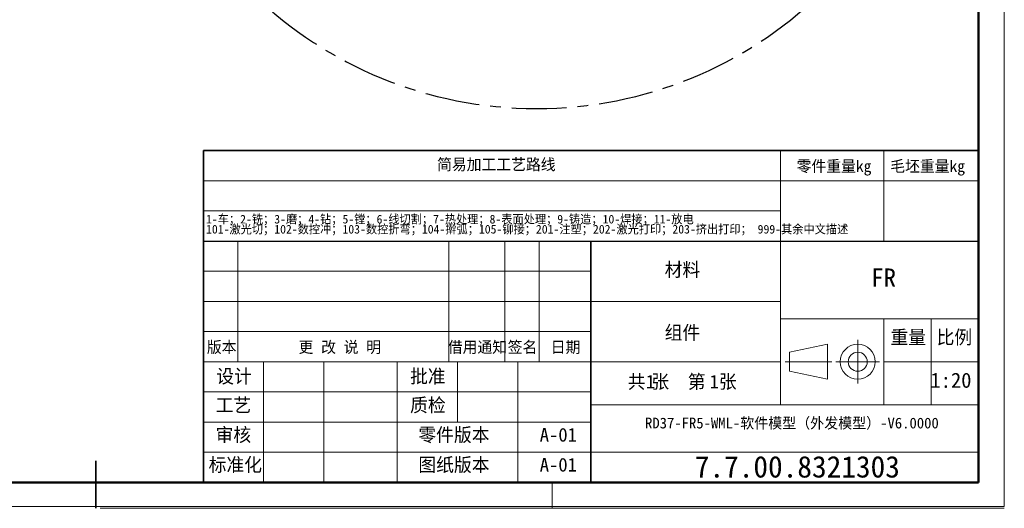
# Model space of a CAD drawing. Header units: millimetres. Extents: x 0 to 420, y 0 to 297.
# Tile 8 of 21: x 191 to 420, y 0 to 113. Entities that reach past the tile are written whole.
import ezdxf

# ---------------------------------------------------------------- set-up
doc = ezdxf.new("R2010")
doc.units = ezdxf.units.MM
doc.linetypes.add('CENTERX2', pattern=[20.32, 12.7, -2.54, 2.54, -2.54])
doc.layers.get('0').update_dxf_attribs({"lineweight": 18})
doc.layers.add('中心线层', color=6, linetype='CENTERX2', lineweight=25)
doc.layers.add('细线层', color=7, linetype='Continuous', lineweight=25)
doc.styles.add('SLDTEXTSTYLE1', font='txt')
doc.styles.add('SLDTEXTSTYLE2', font='txt')
doc.styles.add('SLDTEXTSTYLE3', font='txt')

# ---------------------------------------------------------------- blocks, each defined once
blk = doc.blocks.new('SW_NOTE_0')
at = {"color": 0, "linetype": 'Continuous', "lineweight": 0, "attachment_point": 2}
for s, insert, char_height, width, style in [('张  第', (11.91, 4.09), 3.175, 26.074, 'SLDTEXTSTYLE1'), ('共', (2.18, 4.09), 3.17, 8.3721, 'SLDTEXTSTYLE1'), ('1', (5.42, 4.09), 3.17, 2.5897, 'SLDTEXTSTYLE2'), ('1', (20.24, 4.09), 3.17, 2.5897, 'SLDTEXTSTYLE2'), ('张', (23.35, 4.09), 3.17, 8.1237, 'SLDTEXTSTYLE1')]:
    blk.add_mtext(s, dxfattribs=dict(at, insert=insert, char_height=char_height, width=width, style=style))
blk = doc.blocks.new('SW_NOTE_1')
at = {"color": 0, "linetype": 'Continuous', "lineweight": 0, "char_height": 2, "attachment_point": 1, "style": 'SLDTEXTSTYLE3'}
for s, insert, width in [('1-车；2-铣；3-磨；4-钻；5-镗；6-线切割；7-热处理；8-表面处理；9-铸造；10-焊接；11-放电', (0, 2.33), 245.0056), ('101-激光切；102-数控冲；103-数控折弯；104-擀弧；105-铆接；201-注塑；202-激光打印；203-挤出打印； 999-其余中文描述', (0, 0), 322.3464)]:
    blk.add_mtext(s, dxfattribs=dict(at, insert=insert, width=width))

msp = doc.modelspace()

# ---------------------------------------------------------------- linework, layer by layer
at = {"color": 7, "linetype": 'Continuous', "lineweight": 18}
for p, q in [((419.99299, 297.39658), (419.99299, 0.39658)), ((367.99593, 75.98945), (367.99593, 82.98945)), ((391.99593, 75.98945), (391.99593, 82.98945)), ((233.99593, 75.98945), (413.99593, 75.98945)), ((367.99593, 61.98945), (367.99593, 75.98945)), ((391.99593, 61.98945), (391.99593, 75.98945)), ((367.99593, 68.98945), (233.99593, 68.98945)), ((241.99593, 33.98945), (241.99593, 61.98945)), ((290.99593, 33.98945), (290.99593, 61.98945)), ((303.99593, 33.98945), (303.99593, 61.98945)), ((311.99593, 33.98945), (311.99593, 61.98945)), ((367.99593, 61.98945), (367.99593, 23.98945)), ((323.99593, 54.98945), (233.99593, 54.98945)), ((323.99593, 47.98945), (233.99593, 47.98945)), ((323.99593, 47.98945), (367.99593, 47.98945)), ((413.99593, 43.98945), (367.99593, 43.98945)), ((391.99593, 43.98945), (391.99593, 23.98945)), ((402.99593, 43.98945), (402.99593, 23.98945)), ((323.99593, 40.98945), (233.99593, 40.98945)), ((370.11999, 36.19823), (378.95074, 38.05397)), ((378.95074, 38.05397), (378.95074, 29.92492)), ((370.11999, 36.19823), (370.11999, 31.78067)), ((367.99593, 33.98945), (233.99593, 33.98945)), ((247.99593, 5.98945), (247.99593, 33.98945)), ((261.99593, 5.98945), (261.99593, 33.98945)), ((278.99593, 5.98945), (278.99593, 33.98945)), ((292.99593, 19.98945), (292.99593, 33.98945)), ((306.99593, 5.98945), (306.99593, 33.98945)), ((391.99593, 33.98945), (413.99593, 33.98945)), ((370.11999, 31.78067), (378.95074, 29.92492)), ((323.99593, 26.98945), (233.99593, 26.98945)), ((367.99593, 23.98945), (323.99593, 23.98945)), ((413.99593, 23.98945), (367.99593, 23.98945)), ((323.99593, 19.98945), (233.99593, 19.98945)), ((323.99593, 12.98945), (233.99593, 12.98945)), ((314.99593, 5.98945), (314.99593, -0.01055)), ((-0.00051, 0.39658), (419.99299, 0.39658)), ((209.99593, -0.01055), (419.99593, -0.01055))]:
    msp.add_line(p, q, dxfattribs=at)
at = {"color": 7, "linetype": 'Continuous', "lineweight": 50}
for p, q in [((413.99593, 5.98945), (413.99593, 290.98945)), ((23.99593, 5.98945), (413.99593, 5.98945)), ((233.99593, 5.98945), (413.99593, 5.98945))]:
    msp.add_line(p, q, dxfattribs=at)
at = {"color": 7, "linetype": 'Continuous', "lineweight": 35}
for p, q in [((233.99593, 61.98945), (233.99593, 82.98945)), ((233.99593, 82.98945), (413.99593, 82.98945)), ((233.99593, 61.98945), (233.99593, 5.98945)), ((323.99593, 61.98945), (323.99593, 5.98945)), ((413.99593, 61.98945), (413.99593, 5.98945)), ((208.99593, 10.98945), (208.99593, -0.01055)), ((413.99593, 5.98945), (233.99593, 5.98945))]:
    msp.add_line(p, q, dxfattribs=at)
at = {"color": 7, "linetype": 'Continuous', "lineweight": 25}
msp.add_line((233.99593, 61.98945), (413.99593, 61.98945), dxfattribs=at)
at = {"color": 7, "linetype": 'CENTERX2', "lineweight": 18}
for p, q in [((385.95336, 28.92492), (385.95336, 39.05397)), ((369.11999, 33.98945), (379.95074, 33.98945)), ((380.88883, 33.98945), (391.01788, 33.98945))]:
    msp.add_line(p, q, dxfattribs=at)
at = {"color": 7, "linetype": 'Continuous', "lineweight": 18}
for radius in [4.06453, 2.20878]:
    msp.add_circle((385.95336, 33.98945), radius, dxfattribs=at)
at = {"layer": '中心线层'}
msp.add_arc((311.34515, 187.74732), 95, 95, 85, dxfattribs=at)
at = {"layer": '细线层', "color": 7, "lineweight": 18}
msp.add_line((323.99593, 12.98945), (413.99593, 12.98945), dxfattribs=at)

# ---------------------------------------------------------------- block references
at = {"color": 7, "linetype": 'Continuous', "lineweight": 0}
for name, p in [('SW_NOTE_1', (234.61334, 65.74506)), ('SW_NOTE_0', (332.41815, 26.87978))]:
    msp.add_blockref(name, p, dxfattribs=at)

# ---------------------------------------------------------------- texts
at = {"color": 7, "linetype": 'Continuous', "lineweight": 0, "attachment_point": 2}
for s, insert, char_height, width, style in [('简易加工工艺路线', (302.02496, 81.10448), 2.645833, 59.568203, 'SLDTEXTSTYLE1'), ('零件重量kg', (380.45515, 80.70671), 2.645833, 37.2781657, 'SLDTEXTSTYLE1'), ('毛坯重量kg', (402.1913, 80.70671), 2.645833, 37.2781657, 'SLDTEXTSTYLE1'), ('材料', (345.25044, 56.95946), 3.175, 17.4891061, 'SLDTEXTSTYLE1'), ('FR', (391.96878, 55.63079), 4.233333, 11.5884544, 'SLDTEXTSTYLE2'), ('组件', (345.25044, 42.35679), 3.175, 17.3117318, 'SLDTEXTSTYLE1'), ('重量', (397.69595, 41.27078), 3.175, 17.4181564, 'SLDTEXTSTYLE1'), ('比例', (408.39667, 41.27078), 3.175, 16.0701117, 'SLDTEXTSTYLE1'), ('版本', (238.25136, 38.71682), 2.645833, 14.4560056, 'SLDTEXTSTYLE1'), ('更 改 说 明', (265.67702, 38.71682), 2.645833, 40.4117784, 'SLDTEXTSTYLE1'), ('借用通知', (297.64113, 38.71682), 2.645833, 29.3850093, 'SLDTEXTSTYLE1'), ('签名', (308.10617, 38.71682), 2.645833, 13.8647579, 'SLDTEXTSTYLE1'), ('日期', (318.10618, 38.71682), 2.645833, 13.0370112, 'SLDTEXTSTYLE1'), ('设计', (241.12822, 32.21809), 3.175, 17.276257, 'SLDTEXTSTYLE1'), ('批准', (286.12823, 32.21809), 3.175, 17.4181564, 'SLDTEXTSTYLE1'), ('1:20', (407.60639, 31.44851), 3.5, 18.3798883, 'SLDTEXTSTYLE2'), ('工艺', (240.96849, 25.52029), 3.175, 17.1343575, 'SLDTEXTSTYLE1'), ('质检', (286.12823, 25.52029), 3.175, 17.3826816, 'SLDTEXTSTYLE1'), ('RD37-FR5-WML-软件模型（外发模型）-V6.0000', (370.66901, 21.02113), 2.5, 331.5509232, 'SLDTEXTSTYLE1'), ('审核', (240.96849, 18.63443), 3.175, 16.8150838, 'SLDTEXTSTYLE1'), ('零件版本', (292.18543, 18.63443), 3.175, 35.5103352, 'SLDTEXTSTYLE1'), ('A-01', (316.42874, 18.63443), 3.175, 17.1698324, 'SLDTEXTSTYLE2'), ('标准化', (241.41265, 11.6837), 3.175, 26.4642458, 'SLDTEXTSTYLE1'), ('图纸版本', (292.18543, 11.6837), 3.175, 34.6589385, 'SLDTEXTSTYLE1'), ('A-01', (316.42874, 11.6837), 3.175, 17.1698324, 'SLDTEXTSTYLE2'), ('7.7.00.8321303', (371.93217, 12.12676), 5, 107.9822097, 'SLDTEXTSTYLE2')]:
    msp.add_mtext(s, dxfattribs=dict(at, insert=insert, char_height=char_height, width=width, style=style))

doc.saveas('drawing.dxf')
